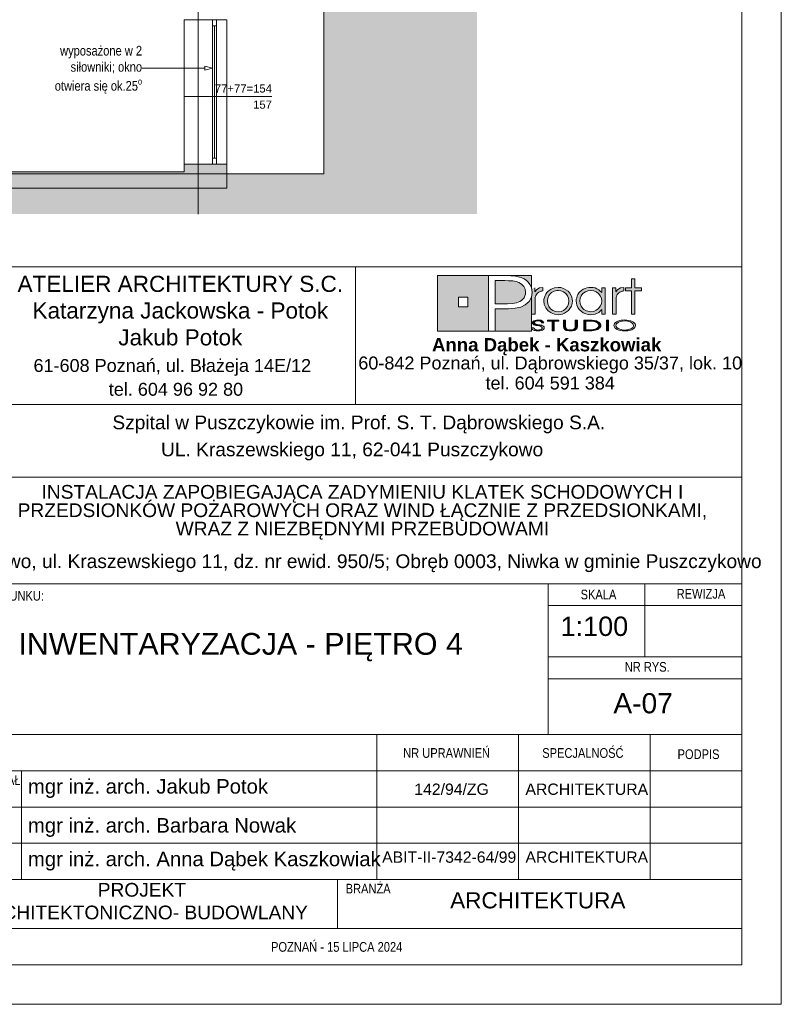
# Paper-space layout 'A-07 INWENTARYZACJA - PIĘTRO 4' of a CAD drawing. Header units: millimetres. Extents: x 0 to 500, y 0 to 350.
# Tile 8 of 13: x 406 to 500, y 0 to 122. Entities that reach past the tile are written whole.
import ezdxf
from ezdxf.xclip import XClip

# ---------------------------------------------------------------- set-up
doc = ezdxf.new("R2010")
doc.units = ezdxf.units.MM
doc.header["$MEASUREMENT"] = 0
doc.header["$XCLIPFRAME"] = 0
doc.linetypes.add('DASHDOTX2', pattern=[1000, 500, -250, 0, -250])
doc.linetypes.add('PRZERYWANA_DU_A', pattern=[550, 350, -200])
for name, color, linetype, lineweight in [('0_Nr_pióra__2', 8, 'Continuous', 13), ('A_stolarka_Nr_pióra__3', 252, 'Continuous', 13), ('A_ściany_Nr_pióra__1', 7, 'Continuous', 20)]:
    doc.layers.add(name, color=color, linetype=linetype, lineweight=lineweight)
for name, color, linetype, lineweight, true_color in [('0_Nr_pióra__249', 7, 'Continuous', 5, 0x191919), ('A_Arkusz_Nr_pióra__19', 7, 'Continuous', 5, 0x191919), ('A_Arkusz_Nr_pióra__255', 7, 'Continuous', 15, 0x242424), ('A_opis_Nr_pióra__255', 7, 'Continuous', 15, 0x242424), ('A_opis_Nr_pióra__8', 7, 'Continuous', 13, 0x4c4c4c), ('A_osie_Nr_pióra__16', 7, 'Continuous', 5, 0x0f0f0f), ('A_ściany_Nr_pióra__19', 7, 'Continuous', 5, 0x191919), ('Okna Archicada_Nr_pióra__19', 7, 'Continuous', 5, 0x191919)]:
    doc.layers.add(name, color=color, linetype=linetype, lineweight=lineweight, true_color=true_color)
doc.layers.add('A_podrys', color=7, linetype='Continuous')
doc.layers.add('A_ściany', color=7, linetype='Continuous')
doc.styles.add('STYL_AUTOMATYCZNY_1', font='arial.ttf')
doc.styles.add('STYL_AUTOMATYCZNY_2', font='ARIALN.TTF')
doc.styles.add('STYL_AUTOMATYCZNY_3', font='arial.ttf')

# ---------------------------------------------------------------- blocks, each defined once
blk = doc.blocks.new('Rysunek_2_2', base_point=(-1677.59, -281.1))
at = {"linetype": 'Continuous', "lineweight": 0, "true_color": 0x484848}
blk.add_hatch(color=251, dxfattribs=at).paths.add_polyline_path([(462.27, 306.78), (347.21, 306.78), (347.21, 261.78), (443.27, 261.78), (443.27, 102.97), (347.21, 102.97), (347.21, 97.97), (462.27, 97.97)])
at = {"layer": 'A_ściany', "linetype": 'Continuous', "lineweight": 0, "true_color": 0x000000}
for points in [[(425.99, 103.22), (431.27, 101.19), (431.27, 104.17), (425.99, 104.17)], [(425.99, 103.22), (347.21, 103.22), (347.21, 101.19), (431.27, 101.19)]]:
    blk.add_hatch(color=18, dxfattribs=at).paths.add_polyline_path(points)
at = {"layer": '0_Nr_pióra__2', "color": 8, "linetype": 'PRZERYWANA_DU_A', "lineweight": 13, "flags": 128}
blk.add_lwpolyline([(347.21, 102.97), (443.27, 102.97), (443.27, 261.78), (347.21, 261.78)], dxfattribs=at)
at = {"layer": 'A_opis_Nr_pióra__255', "color": 250, "linetype": 'Continuous', "lineweight": 15, "true_color": 0x242424}
for p, q in [((422.62, 116.06), (420.75, 116.06)), ((428.53, 116.06), (422.62, 116.06)), ((428.53, 115.81), (428.53, 116.31)), ((429.47, 116.06), (428.53, 116.31)), ((429.47, 116.06), (428.53, 115.81))]:
    blk.add_line(p, q, dxfattribs=at)
at = {"layer": 'A_osie_Nr_pióra__16', "color": 250, "linetype": 'DASHDOTX2', "lineweight": 5, "true_color": 0x0f0f0f}
blk.add_line((427.71, 247.43), (427.71, 97.97), dxfattribs=at)
at = {"layer": 'A_stolarka_Nr_pióra__3', "color": 252, "linetype": 'Continuous', "lineweight": 13}
blk.add_line((436.85, 112.55), (425.97, 112.55), dxfattribs=at)
at = {"layer": 'A_ściany_Nr_pióra__1', "color": 7, "linetype": 'Continuous', "lineweight": 20}
for p, q in [((431.27, 122.07), (425.99, 122.07)), ((431.27, 104.17), (425.99, 104.17))]:
    blk.add_line(p, q, dxfattribs=at)
at = {"layer": 'A_ściany_Nr_pióra__1', "color": 7, "linetype": 'Continuous', "lineweight": 20, "flags": 128}
for points in [[(425.99, 104.17), (425.99, 103.22)], [(431.27, 101.19), (431.27, 104.17)], [(425.99, 103.22), (347.21, 103.22)], [(347.21, 101.19), (431.27, 101.19)]]:
    blk.add_lwpolyline(points, dxfattribs=at)
at = {"layer": 'A_ściany_Nr_pióra__19', "color": 250, "linetype": 'Continuous', "lineweight": 5, "true_color": 0x191919}
for p, q in [((425.99, 122.07), (425.99, 104.17)), ((431.27, 104.17), (431.27, 122.07))]:
    blk.add_line(p, q, dxfattribs=at)
at = {"layer": 'Okna Archicada_Nr_pióra__19', "color": 250, "linetype": 'Continuous', "lineweight": 5, "true_color": 0x191919}
for p, q in [((429.47, 104.17), (429.47, 122.07)), ((429.47, 122.07), (429.97, 122.07)), ((429.47, 121.32), (429.97, 121.32)), ((429.72, 104.92), (429.72, 121.32)), ((429.97, 122.07), (429.97, 104.17)), ((429.47, 104.92), (429.97, 104.92)), ((429.97, 104.17), (429.47, 104.17))]:
    blk.add_line(p, q, dxfattribs=at)
at = {"layer": 'A_opis_Nr_pióra__8', "color": 251, "linetype": 'Continuous', "lineweight": 13, "true_color": 0x4c4c4c, "insert": (420.75, 115.87), "char_height": 1.2, "width": 12.5249, "attachment_point": 6, "line_spacing_factor": 1.000877, "style": 'STYL_AUTOMATYCZNY_2'}
blk.add_mtext('\\A1;{\\pqr;\\fArial Narrow|b0|i0|c238|p0;\\W1.000000;wyposażone w 2 siłowniki; okno otwiera się ok.25\\fArial Narrow|b0|i0|c238|p0;\\W1.000000;\\A1{\\H.66x;\\So^  ;}}', dxfattribs=at)
at = {"layer": 'A_stolarka_Nr_pióra__3', "color": 252, "linetype": 'Continuous', "lineweight": 13, "char_height": 1, "attachment_point": 9, "style": 'STYL_AUTOMATYCZNY_1'}
for s, insert in [('\\A1;{\\pqr;\\fArial|b0|i0|c238|p0;\\W1.000000;77+77=154}', (436.85, 113.03)), ('\\A1;{\\pqr;\\fArial|b0|i0|c238|p0;\\W1.000000;157}', (436.85, 111.03))]:
    blk.add_mtext(s, dxfattribs=dict(at, insert=insert))

psp = doc.layouts.new('A-07 INWENTARYZACJA - PIĘTRO 4')

# ---------------------------------------------------------------- hatches: boundary and pattern name
at = {"layer": 'A_Arkusz_Nr_pióra__19', "linetype": 'Continuous', "lineweight": 0, "true_color": 0x131313}
h = psp.add_hatch(color=250, dxfattribs=at)
h.paths.add_polyline_path([(457.36, 90.34), (463.71, 90.34), (463.71, 83.46), (457.36, 83.46)])
h.paths.add_polyline_path([(459.96, 87.69), (461.15, 87.69), (461.15, 86.49), (459.96, 86.49)], flags=0)
for points in [[(469.03, 90.34), (469.02, 88.83), (468.99, 88.95), (468.83, 89.25), (468.63, 89.52), (468.39, 89.75), (468.11, 89.94), (467.83, 90.07), (467.54, 90.17), (467.23, 90.25), (466.87, 90.3), (466.07, 90.33), (466.02, 90.34)], [(466.17, 89.71), (465.71, 89.72), (464.53, 89.72), (464.53, 86.86), (466.06, 86.86), (466.69, 86.89), (467.19, 86.98), (467.59, 87.13), (467.79, 87.26), (467.96, 87.42), (468.11, 87.61), (468.21, 87.83), (468.28, 88.05), (468.3, 88.28), (468.24, 88.67), (468.07, 89), (467.78, 89.3), (467.48, 89.48), (467.12, 89.62), (466.71, 89.69), (466.5, 89.71)], [(464.53, 83.46), (469.03, 83.46), (469.03, 87.7), (468.73, 87.14), (468.24, 86.71), (467.69, 86.45), (467.02, 86.29), (466.24, 86.24), (464.53, 86.24)]]:
    psp.add_hatch(color=250, dxfattribs=at).paths.add_polyline_path(points)
at = {"layer": 'A_Arkusz_Nr_pióra__19', "linetype": 'Continuous', "lineweight": 5, "true_color": 0x191919}
for points in [[(481.85, 85.58), (481.41, 85.58), (481.41, 88.44), (480.7, 88.44), (480.7, 88.81), (481.41, 88.81), (481.41, 89.94), (481.85, 89.94), (481.85, 88.81), (482.66, 88.81), (482.66, 88.44), (481.85, 88.44)], [(469.46, 88.83), (469.02, 88.83), (469.02, 85.58), (469.48, 85.58), (469.49, 87.54, -0.145311), (469.61, 87.99, -0.140329), (470.1, 88.38), (470.45, 88.45), (470.45, 88.88), (470.01, 88.81), (469.68, 88.63), (469.46, 88.34)], [(470.56, 87.22), (470.58, 87.43), (470.63, 87.65), (470.71, 87.86), (470.82, 88.06), (470.95, 88.25), (471.11, 88.41), (471.48, 88.67), (471.88, 88.83), (472.33, 88.89), (472.35, 88.89), (472.33, 88.52), (472.17, 88.5), (472, 88.47), (471.83, 88.41), (471.67, 88.34), (471.53, 88.24), (471.39, 88.13), (471.17, 87.86), (471.04, 87.55), (471, 87.2), (471.04, 86.84), (471.18, 86.52), (471.4, 86.24), (471.68, 86.04), (471.99, 85.91), (472.17, 85.89), (472.15, 85.52), (471.88, 85.55), (471.47, 85.71), (471.11, 85.97), (470.8, 86.33), (470.62, 86.75)], [(472.33, 88.52), (472.68, 88.47), (473, 88.33), (473.29, 88.11), (473.5, 87.85), (473.62, 87.55), (473.67, 87.21), (473.64, 86.96), (474.05, 86.8), (474.07, 86.87), (474.1, 87.2), (474.08, 87.43), (474.03, 87.67), (473.93, 87.91), (473.77, 88.17), (473.56, 88.4), (473.3, 88.6), (473, 88.76), (472.68, 88.85), (472.35, 88.89)], [(480.14, 88.38), (480.05, 88.34), (479.97, 88.29), (479.87, 88.23), (479.76, 88.12), (479.67, 88.01), (479.6, 87.9), (479.56, 87.78), (479.53, 87.63), (479.52, 87.46), (479.52, 85.58), (479.07, 85.58), (479.07, 88.81), (479.5, 88.81), (479.5, 88.34), (479.72, 88.63), (480.05, 88.81), (480.49, 88.88), (480.49, 88.45), (480.36, 88.43), (480.24, 88.41)], [(472.86, 85.58), (472.6, 85.52), (472.33, 85.5), (472.15, 85.52), (472.17, 85.89), (472.34, 85.87), (472.69, 85.91), (473, 86.04), (473.28, 86.26), (473.5, 86.53), (473.62, 86.85), (473.64, 86.96), (474.05, 86.8), (473.97, 86.56), (473.8, 86.26), (473.61, 86.03), (473.38, 85.84), (473.12, 85.68)], [(470.29, 84.49), (470.55, 84.49), (470.53, 84.59), (470.47, 84.67), (470.35, 84.75), (470.21, 84.81), (470.04, 84.84), (469.85, 84.85), (469.66, 84.84), (469.49, 84.8), (469.34, 84.74), (469.23, 84.67), (469.16, 84.59), (469.14, 84.5), (469.16, 84.4), (469.22, 84.33), (469.32, 84.26), (469.4, 84.22), (469.47, 84.2), (469.53, 84.19), (469.65, 84.16), (469.76, 84.15), (469.88, 84.13), (469.99, 84.11), (470.07, 84.09), (470.15, 84.07), (470.16, 84.22), (470.04, 84.24), (469.88, 84.26), (469.69, 84.3), (469.6, 84.32), (469.52, 84.35), (469.45, 84.39), (469.41, 84.44), (469.4, 84.5), (469.42, 84.57), (469.46, 84.62), (469.54, 84.67), (469.62, 84.7), (469.72, 84.73), (469.81, 84.73), (469.9, 84.73), (469.99, 84.72), (470.07, 84.7), (470.15, 84.67), (470.22, 84.62), (470.27, 84.56)], [(471.85, 83.5), (471.6, 83.5), (471.6, 84.71), (471.02, 84.71), (471.02, 84.83), (472.43, 84.83), (472.43, 84.71), (471.85, 84.71)], [(474.45, 83.6), (474.36, 83.56), (474.25, 83.52), (474.12, 83.5), (473.99, 83.48), (473.86, 83.48), (473.67, 83.49), (473.5, 83.52), (473.34, 83.56), (473.15, 83.67), (473.03, 83.82), (473, 84), (473, 84.83), (473.25, 84.83), (473.25, 84), (473.26, 83.9), (473.31, 83.81), (473.37, 83.74, 0.154269), (473.86, 83.61, 0.149724), (474.34, 83.73), (474.41, 83.81)], [(474.41, 83.81), (474.45, 83.9), (474.46, 84), (474.46, 84.83), (474.72, 84.83), (474.72, 84), (474.7, 83.86), (474.63, 83.74), (474.53, 83.65), (474.45, 83.6)], [(475.76, 83.62), (476.04, 83.62), (476.04, 83.5), (475.51, 83.5), (475.51, 84.83), (476.04, 84.83), (476.04, 84.71), (475.76, 84.71)], [(476.23, 84.83), (476.55, 84.82), (476.75, 84.79), (476.75, 84.66), (476.59, 84.68), (476.38, 84.7), (476.13, 84.71), (476.04, 84.71), (476.04, 84.83)], [(477.07, 84.72), (477.23, 84.65), (477.36, 84.58), (477.48, 84.49), (477.57, 84.38), (477.62, 84.27), (477.64, 84.16), (477.61, 84.02), (477.53, 83.89), (477.39, 83.77), (477.25, 83.68), (477.09, 83.62), (476.92, 83.57), (476.74, 83.53), (476.74, 83.67), (476.88, 83.7), (477.07, 83.77), (477.22, 83.87), (477.31, 83.96), (477.37, 84.06), (477.39, 84.17), (477.37, 84.28), (477.3, 84.38), (477.21, 84.47), (477.08, 84.55), (476.93, 84.61), (476.75, 84.66), (476.75, 84.79), (476.83, 84.78)], [(478.57, 83.5), (478.32, 83.5), (478.32, 84.83), (478.57, 84.83)], [(469.33, 83.87), (469.06, 83.87), (469.08, 83.79), (469.13, 83.71), (469.2, 83.64), (469.28, 83.59), (469.36, 83.56), (469.43, 83.54), (469.48, 83.52), (469.61, 83.49), (469.74, 83.48), (469.82, 83.49), (469.9, 83.48), (470.05, 83.49), (470.24, 83.53), (470.41, 83.6), (470.52, 83.68), (470.59, 83.77), (470.62, 83.87), (470.61, 83.92), (470.58, 83.98), (470.55, 84.03), (470.49, 84.08), (470.44, 84.12), (470.35, 84.16), (470.3, 84.18), (470.2, 84.21), (470.16, 84.22), (470.15, 84.07), (470.19, 84.05), (470.29, 84), (470.34, 83.93), (470.36, 83.86), (470.35, 83.8), (470.31, 83.74), (470.23, 83.68), (470.17, 83.65), (470.11, 83.64), (470.02, 83.61), (469.94, 83.6), (469.87, 83.6), (469.8, 83.6), (469.71, 83.61), (469.63, 83.62), (469.56, 83.64), (469.49, 83.67), (469.45, 83.7), (469.39, 83.74), (469.35, 83.8)], [(476.74, 83.53), (476.72, 83.53), (476.5, 83.51), (476.25, 83.5), (476.04, 83.5), (476.04, 83.62), (476.13, 83.62), (476.28, 83.62), (476.45, 83.63), (476.53, 83.63), (476.66, 83.65), (476.74, 83.67)]]:
    psp.add_hatch(color=250, dxfattribs=at).paths.add_polyline_path(points)
h = psp.add_hatch(color=250, dxfattribs=at)
h.paths.add_polyline_path([(477.73, 86.15), (477.36, 85.79), (476.91, 85.57), (476.39, 85.5), (476.06, 85.53), (475.75, 85.61), (475.44, 85.75), (475.18, 85.92), (474.96, 86.14), (474.78, 86.41), (474.66, 86.67), (474.59, 86.93), (474.57, 87.2), (474.58, 87.41), (474.63, 87.61), (474.7, 87.82), (474.79, 88.02), (474.91, 88.19), (475.05, 88.36), (475.24, 88.52), (475.44, 88.65), (475.67, 88.76), (475.91, 88.83), (476.15, 88.87), (476.4, 88.89), (476.67, 88.87), (476.92, 88.81), (477.15, 88.72), (477.37, 88.59), (477.56, 88.43), (477.73, 88.24), (477.73, 88.51), (477.73, 88.81), (478.17, 88.81), (478.17, 87.53), (478.17, 85.58), (477.73, 85.58), (477.73, 85.83)])
h.paths.add_polyline_path([(475.81, 88.38, 0.471077), (475.22, 86.5, 0.494724), (477.4, 86.34, 0.387258), (477.36, 88.1, 0.314042)], flags=0)
h = psp.add_hatch(color=250, dxfattribs=at)
h.paths.add_polyline_path([(480.59, 84.85, 0.130991), (479.56, 84.6, 0.250658), (479.25, 84.17, 0.250617), (479.5, 83.77, 0.141351), (480.59, 83.48, 0.117723), (481.58, 83.7, 0.245905), (481.93, 84.16, 0.237366), (481.68, 84.56, 0.143887)])
h.paths.add_polyline_path([(480.59, 84.73, 0.128597), (479.81, 84.56), (479.72, 84.5), (479.65, 84.45), (479.58, 84.37), (479.54, 84.31), (479.51, 84.24), (479.5, 84.17), (479.53, 84.03), (479.62, 83.91), (479.78, 83.79, 0.126974), (480.59, 83.6, 0.113214), (481.35, 83.76), (481.49, 83.86), (481.58, 83.93), (481.63, 84.01), (481.66, 84.08), (481.67, 84.16), (481.65, 84.26), (481.6, 84.36), (481.52, 84.45), (481.39, 84.55, 0.11716)], flags=0)

# ---------------------------------------------------------------- linework, layer by layer
at = {"layer": '0_Nr_pióra__249', "color": 250, "linetype": 'Continuous', "lineweight": 5, "true_color": 0x191919}
for p, q in [((457.36, 90.34), (469.03, 90.34)), ((457.36, 83.46), (457.36, 90.34)), ((463.71, 83.46), (463.71, 90.34)), ((463.71, 90.34), (465.99, 90.34)), ((465.99, 90.34), (466.46, 90.33)), ((469.03, 90.34), (469.02, 88.81)), ((464.53, 89.72), (464.53, 86.86)), ((465.71, 89.72), (464.53, 89.72)), ((466.17, 89.71), (465.71, 89.72)), ((466.5, 89.71), (466.17, 89.71)), ((466.46, 90.33), (466.87, 90.3)), ((466.71, 89.69), (466.5, 89.71)), ((467.12, 89.62), (466.71, 89.69)), ((466.87, 90.3), (467.23, 90.25)), ((467.48, 89.48), (467.12, 89.62)), ((467.23, 90.25), (467.54, 90.17)), ((467.79, 89.29), (467.48, 89.48)), ((467.54, 90.17), (467.83, 90.07)), ((468.07, 89), (467.79, 89.29)), ((467.83, 90.07), (468.11, 89.94)), ((468.11, 89.94), (468.39, 89.75)), ((468.39, 89.75), (468.63, 89.52)), ((468.63, 89.52), (468.83, 89.25)), ((468.83, 89.25), (468.99, 88.95)), ((481.41, 88.81), (481.41, 89.94)), ((481.41, 89.94), (481.85, 89.94)), ((481.85, 89.94), (481.85, 88.81)), ((468.24, 88.67), (468.07, 89)), ((468.21, 87.83), (468.28, 88.05)), ((468.3, 88.28), (468.24, 88.67)), ((468.28, 88.05), (468.3, 88.28)), ((468.99, 88.95), (469.08, 88.62)), ((469.12, 88.27), (469.02, 87.66)), ((469.08, 88.62), (469.12, 88.27)), ((469.46, 88.81), (469.46, 88.34)), ((469.46, 88.34), (469.68, 88.63)), ((469.56, 87.9), (469.52, 87.78)), ((469.63, 88.01), (469.56, 87.9)), ((469.72, 88.12), (469.63, 88.01)), ((469.68, 88.63), (470.01, 88.81)), ((469.83, 88.23), (469.72, 88.12)), ((469.92, 88.29), (469.83, 88.23)), ((470.01, 88.34), (469.92, 88.29)), ((470.01, 88.81), (470.45, 88.88)), ((470.1, 88.38), (470.01, 88.34)), ((470.2, 88.41), (470.1, 88.38)), ((470.32, 88.43), (470.2, 88.41)), ((470.45, 88.45), (470.32, 88.43)), ((470.45, 88.88), (470.45, 88.45)), ((470.71, 87.86), (470.82, 88.06)), ((470.82, 88.06), (470.95, 88.25)), ((470.95, 88.25), (471.11, 88.41)), ((471.11, 88.41), (471.48, 88.67)), ((471.39, 88.13), (471.17, 87.86)), ((471.53, 88.24), (471.39, 88.13)), ((471.48, 88.67), (471.88, 88.83)), ((471.67, 88.34), (471.53, 88.24)), ((471.83, 88.41), (471.67, 88.34)), ((472, 88.47), (471.83, 88.41)), ((471.88, 88.83), (472.33, 88.89)), ((472.17, 88.5), (472, 88.47)), ((472.34, 88.52), (472.17, 88.5)), ((472.33, 88.89), (472.67, 88.86)), ((472.68, 88.47), (472.34, 88.52)), ((472.67, 88.86), (473, 88.76)), ((473, 88.33), (472.68, 88.47)), ((473, 88.76), (473.3, 88.6)), ((473.29, 88.11), (473, 88.33)), ((473.5, 87.85), (473.29, 88.11)), ((473.3, 88.6), (473.56, 88.4)), ((473.56, 88.4), (473.77, 88.17)), ((473.77, 88.17), (473.94, 87.9)), ((473.94, 87.9), (474.03, 87.67)), ((474.7, 87.82), (474.79, 88.02)), ((474.79, 88.02), (474.91, 88.19)), ((474.91, 88.19), (475.05, 88.36)), ((475.05, 88.36), (475.24, 88.52)), ((475.41, 88.12), (475.19, 87.85)), ((475.24, 88.52), (475.44, 88.65)), ((475.71, 88.34), (475.41, 88.12)), ((475.44, 88.65), (475.67, 88.76)), ((475.67, 88.76), (475.91, 88.83)), ((476.03, 88.47), (475.71, 88.34)), ((475.91, 88.83), (476.15, 88.87)), ((476.39, 88.52), (476.03, 88.47)), ((476.15, 88.87), (476.4, 88.89)), ((476.75, 88.47), (476.39, 88.52)), ((476.4, 88.89), (476.67, 88.87)), ((476.67, 88.87), (476.92, 88.81)), ((477.06, 88.34), (476.75, 88.47)), ((476.92, 88.81), (477.15, 88.72)), ((477.34, 88.12), (477.06, 88.34)), ((477.15, 88.72), (477.37, 88.59)), ((477.56, 87.85), (477.34, 88.12)), ((477.37, 88.59), (477.56, 88.43)), ((477.56, 88.43), (477.73, 88.24)), ((477.73, 88.24), (477.73, 88.81)), ((477.73, 88.81), (478.17, 88.81)), ((478.17, 88.81), (478.17, 85.58)), ((479.07, 85.58), (479.07, 88.81)), ((479.07, 88.81), (479.5, 88.81)), ((479.5, 88.81), (479.5, 88.34)), ((479.5, 88.34), (479.72, 88.63)), ((479.6, 87.9), (479.56, 87.78)), ((479.67, 88.01), (479.6, 87.9)), ((479.76, 88.12), (479.67, 88.01)), ((479.72, 88.63), (480.05, 88.81)), ((479.87, 88.23), (479.76, 88.12)), ((479.97, 88.29), (479.87, 88.23)), ((480.05, 88.34), (479.97, 88.29)), ((480.05, 88.81), (480.49, 88.88)), ((480.14, 88.38), (480.05, 88.34)), ((480.24, 88.41), (480.14, 88.38)), ((480.36, 88.43), (480.24, 88.41)), ((480.49, 88.45), (480.36, 88.43)), ((480.49, 88.88), (480.49, 88.45)), ((480.7, 88.44), (480.7, 88.81)), ((480.7, 88.81), (481.41, 88.81)), ((481.41, 88.44), (480.7, 88.44)), ((481.41, 85.58), (481.41, 88.44)), ((481.85, 88.81), (482.66, 88.81)), ((482.66, 88.44), (481.85, 88.44)), ((481.85, 88.44), (481.85, 85.58)), ((482.66, 88.81), (482.66, 88.44)), ((459.96, 87.69), (461.15, 87.69)), ((459.96, 87.69), (461.15, 87.69)), ((459.96, 86.49), (459.96, 87.69)), ((461.15, 87.69), (461.15, 86.49)), ((461.15, 87.69), (461.15, 86.49)), ((464.53, 86.86), (466.06, 86.86)), ((466.06, 86.86), (466.69, 86.89)), ((466.69, 86.89), (467.19, 86.98)), ((467.19, 86.98), (467.59, 87.13)), ((467.59, 87.13), (467.79, 87.26)), ((468.24, 86.71), (467.69, 86.45)), ((467.79, 87.26), (467.96, 87.42)), ((467.96, 87.42), (468.11, 87.61)), ((468.11, 87.61), (468.21, 87.83)), ((468.73, 87.14), (468.24, 86.71)), ((469.02, 87.66), (468.73, 87.14)), ((469.03, 87.67), (469.03, 83.46)), ((469.49, 87.63), (469.48, 87.46)), ((469.48, 87.46), (469.48, 85.58)), ((469.52, 87.78), (469.49, 87.63)), ((470.56, 87.22), (470.58, 87.43)), ((470.62, 86.75), (470.56, 87.22)), ((470.58, 87.43), (470.63, 87.65)), ((470.8, 86.33), (470.62, 86.75)), ((470.63, 87.65), (470.71, 87.86)), ((471.04, 87.55), (471, 87.2)), ((471, 87.2), (471.04, 86.84)), ((471.17, 87.86), (471.04, 87.55)), ((471.04, 86.84), (471.18, 86.52)), ((473.62, 87.55), (473.5, 87.85)), ((473.5, 86.53), (473.62, 86.85)), ((473.67, 87.21), (473.62, 87.55)), ((473.62, 86.85), (473.67, 87.21)), ((474.07, 86.87), (473.97, 86.56)), ((474.03, 87.67), (474.08, 87.43)), ((474.1, 87.2), (474.07, 86.87)), ((474.08, 87.43), (474.1, 87.2)), ((474.57, 87.2), (474.58, 87.41)), ((474.59, 86.93), (474.57, 87.2)), ((474.58, 87.41), (474.63, 87.61)), ((474.66, 86.67), (474.59, 86.93)), ((474.63, 87.61), (474.7, 87.82)), ((475.05, 87.55), (475.01, 87.22)), ((475.01, 87.22), (475.05, 86.87)), ((475.19, 87.85), (475.05, 87.55)), ((475.05, 86.87), (475.18, 86.55)), ((477.69, 87.54), (477.56, 87.85)), ((477.56, 86.54), (477.69, 86.85)), ((477.73, 87.19), (477.69, 87.54)), ((477.69, 86.85), (477.73, 87.19)), ((479.53, 87.63), (479.52, 87.46)), ((479.52, 87.46), (479.52, 85.58)), ((479.56, 87.78), (479.53, 87.63)), ((461.15, 86.49), (459.96, 86.49)), ((464.53, 86.24), (464.53, 83.46)), ((466.19, 86.24), (464.53, 86.24)), ((467, 86.29), (466.19, 86.24)), ((467.69, 86.45), (467, 86.29)), ((469.48, 85.58), (469.02, 85.58)), ((471.11, 85.97), (470.8, 86.33)), ((471.47, 85.71), (471.11, 85.97)), ((471.18, 86.52), (471.4, 86.24)), ((471.4, 86.24), (471.68, 86.04)), ((471.88, 85.55), (471.47, 85.71)), ((471.68, 86.04), (471.99, 85.91)), ((472.33, 85.5), (471.88, 85.55)), ((471.99, 85.91), (472.34, 85.87)), ((472.6, 85.52), (472.33, 85.5)), ((472.34, 85.87), (472.69, 85.91)), ((472.86, 85.58), (472.6, 85.52)), ((472.69, 85.91), (473, 86.04)), ((473.12, 85.68), (472.86, 85.58)), ((473, 86.04), (473.28, 86.26)), ((473.38, 85.84), (473.12, 85.68)), ((473.28, 86.26), (473.5, 86.53)), ((473.61, 86.03), (473.38, 85.84)), ((473.8, 86.26), (473.61, 86.03)), ((473.97, 86.56), (473.8, 86.26)), ((474.78, 86.41), (474.66, 86.67)), ((474.96, 86.14), (474.78, 86.41)), ((475.18, 85.92), (474.96, 86.14)), ((475.18, 86.55), (475.4, 86.28)), ((475.44, 85.75), (475.18, 85.92)), ((475.4, 86.28), (475.53, 86.16)), ((475.75, 85.61), (475.44, 85.75)), ((475.53, 86.16), (475.68, 86.06)), ((475.68, 86.06), (475.85, 85.98)), ((476.06, 85.53), (475.75, 85.61)), ((475.85, 85.98), (476.03, 85.92)), ((476.03, 85.92), (476.21, 85.88)), ((476.39, 85.5), (476.06, 85.53)), ((476.21, 85.88), (476.39, 85.87)), ((476.39, 85.87), (476.74, 85.91)), ((476.91, 85.57), (476.39, 85.5)), ((476.74, 85.91), (477.06, 86.05)), ((477.36, 85.79), (476.91, 85.57)), ((477.06, 86.05), (477.34, 86.26)), ((477.34, 86.26), (477.56, 86.54)), ((477.73, 86.15), (477.36, 85.79)), ((477.73, 85.58), (477.73, 86.15)), ((478.17, 85.58), (477.73, 85.58)), ((479.52, 85.58), (479.07, 85.58)), ((481.85, 85.58), (481.41, 85.58)), ((469.14, 84.5), (469.16, 84.59)), ((469.16, 84.4), (469.14, 84.5)), ((469.16, 84.59), (469.23, 84.67)), ((469.22, 84.33), (469.16, 84.4)), ((469.32, 84.26), (469.22, 84.33)), ((469.23, 84.67), (469.34, 84.74)), ((469.37, 84.23), (469.32, 84.26)), ((469.34, 84.74), (469.49, 84.8)), ((469.43, 84.21), (469.37, 84.23)), ((469.41, 84.56), (469.4, 84.5)), ((469.4, 84.5), (469.41, 84.44)), ((469.46, 84.62), (469.41, 84.56)), ((469.41, 84.44), (469.45, 84.39)), ((469.45, 84.39), (469.52, 84.35)), ((469.54, 84.67), (469.46, 84.62)), ((469.49, 84.8), (469.66, 84.84)), ((469.52, 84.35), (469.6, 84.32)), ((469.62, 84.7), (469.54, 84.67)), ((469.6, 84.32), (469.73, 84.29)), ((469.72, 84.73), (469.62, 84.7)), ((469.66, 84.84), (469.85, 84.85)), ((469.83, 84.73), (469.72, 84.73)), ((469.73, 84.29), (469.89, 84.26)), ((469.95, 84.72), (469.83, 84.73)), ((469.85, 84.85), (470.04, 84.84)), ((469.89, 84.26), (470.03, 84.24)), ((470.06, 84.7), (469.95, 84.72)), ((470.03, 84.24), (470.13, 84.22)), ((470.04, 84.84), (470.21, 84.81)), ((470.15, 84.67), (470.06, 84.7)), ((470.22, 84.62), (470.15, 84.67)), ((470.21, 84.81), (470.35, 84.75)), ((470.27, 84.56), (470.22, 84.62)), ((470.29, 84.49), (470.27, 84.56)), ((470.55, 84.49), (470.29, 84.49)), ((470.35, 84.75), (470.47, 84.67)), ((470.47, 84.67), (470.53, 84.59)), ((470.53, 84.59), (470.55, 84.49)), ((471.02, 84.71), (471.02, 84.83)), ((471.02, 84.83), (472.43, 84.83)), ((471.6, 84.71), (471.02, 84.71)), ((471.6, 83.5), (471.6, 84.71)), ((472.43, 84.71), (471.85, 84.71)), ((471.85, 84.71), (471.85, 83.5)), ((472.43, 84.83), (472.43, 84.71)), ((473, 84.83), (473.25, 84.83)), ((473, 84), (473, 84.83)), ((473.25, 84.83), (473.25, 84)), ((474.46, 84), (474.46, 84.83)), ((474.46, 84.83), (474.72, 84.83)), ((474.72, 84.83), (474.72, 84)), ((475.51, 83.5), (475.51, 84.83)), ((475.51, 84.83), (476.04, 84.83)), ((475.51, 83.5), (475.51, 84.83)), ((475.51, 84.83), (476.23, 84.83)), ((476.04, 84.71), (475.76, 84.71)), ((475.76, 84.71), (475.76, 83.62)), ((476.13, 84.71), (475.76, 84.71)), ((475.76, 84.71), (475.76, 83.62)), ((476.04, 84.83), (476.04, 84.71)), ((476.38, 84.7), (476.13, 84.71)), ((476.23, 84.83), (476.55, 84.82)), ((476.59, 84.68), (476.38, 84.7)), ((476.55, 84.82), (476.83, 84.78)), ((476.77, 84.65), (476.59, 84.68)), ((476.93, 84.61), (476.77, 84.65)), ((476.83, 84.78), (477.07, 84.72)), ((477.07, 84.55), (476.93, 84.61)), ((477.07, 84.72), (477.23, 84.65)), ((477.2, 84.48), (477.07, 84.55)), ((477.3, 84.38), (477.2, 84.48)), ((477.23, 84.65), (477.36, 84.58)), ((477.37, 84.28), (477.3, 84.38)), ((477.36, 84.58), (477.48, 84.49)), ((477.39, 84.17), (477.37, 84.28)), ((477.48, 84.49), (477.57, 84.38)), ((477.57, 84.38), (477.62, 84.27)), ((477.62, 84.27), (477.64, 84.16)), ((478.32, 83.5), (478.32, 84.83)), ((478.32, 84.83), (478.57, 84.83)), ((478.32, 83.5), (478.32, 84.83)), ((478.32, 84.83), (478.57, 84.83)), ((478.57, 84.83), (478.57, 83.5)), ((478.57, 84.83), (478.57, 83.5)), ((479.25, 84.17), (479.27, 84.28)), ((479.27, 84.28), (479.33, 84.39)), ((479.33, 84.39), (479.42, 84.5)), ((479.42, 84.5), (479.56, 84.6)), ((479.51, 84.24), (479.5, 84.17)), ((479.54, 84.31), (479.51, 84.24)), ((479.58, 84.37), (479.54, 84.31)), ((479.56, 84.6), (479.73, 84.69)), ((479.64, 84.44), (479.58, 84.37)), ((479.72, 84.5), (479.64, 84.44)), ((479.81, 84.56), (479.72, 84.5)), ((479.73, 84.69), (479.93, 84.76)), ((480.04, 84.66), (479.81, 84.56)), ((479.93, 84.76), (480.14, 84.81)), ((480.3, 84.71), (480.04, 84.66)), ((480.14, 84.81), (480.35, 84.84)), ((480.59, 84.73), (480.3, 84.71)), ((480.35, 84.84), (480.59, 84.85)), ((480.59, 84.85), (480.85, 84.84)), ((480.76, 84.72), (480.59, 84.73)), ((480.93, 84.7), (480.76, 84.72)), ((480.85, 84.84), (481.1, 84.8)), ((481.09, 84.67), (480.93, 84.7)), ((481.26, 84.61), (481.09, 84.67)), ((481.1, 84.8), (481.34, 84.73)), ((481.4, 84.54), (481.26, 84.61)), ((481.34, 84.73), (481.53, 84.65)), ((481.52, 84.45), (481.4, 84.54)), ((481.6, 84.36), (481.52, 84.45)), ((481.53, 84.65), (481.68, 84.56)), ((481.65, 84.26), (481.6, 84.36)), ((481.67, 84.16), (481.65, 84.26)), ((481.68, 84.56), (481.8, 84.45)), ((481.8, 84.45), (481.87, 84.36)), ((481.87, 84.36), (481.91, 84.26)), ((481.91, 84.26), (481.93, 84.16)), ((469.03, 83.46), (457.36, 83.46)), ((464.53, 83.46), (463.71, 83.46)), ((469.08, 83.79), (469.06, 83.87)), ((469.06, 83.87), (469.33, 83.87)), ((469.13, 83.71), (469.08, 83.79)), ((469.2, 83.64), (469.13, 83.71)), ((469.28, 83.59), (469.2, 83.64)), ((469.37, 83.55), (469.28, 83.59)), ((469.33, 83.87), (469.35, 83.8)), ((469.35, 83.8), (469.39, 83.74)), ((469.48, 83.52), (469.37, 83.55)), ((469.39, 83.74), (469.45, 83.7)), ((469.5, 84.19), (469.43, 84.21)), ((469.45, 83.7), (469.5, 83.67)), ((469.59, 83.5), (469.48, 83.52)), ((469.58, 84.18), (469.5, 84.19)), ((469.5, 83.67), (469.56, 83.64)), ((469.56, 83.64), (469.63, 83.62)), ((469.68, 84.16), (469.58, 84.18)), ((469.72, 83.48), (469.59, 83.5)), ((469.63, 83.62), (469.7, 83.61)), ((469.8, 84.14), (469.68, 84.16)), ((469.7, 83.61), (469.77, 83.6)), ((469.84, 83.48), (469.72, 83.48)), ((469.77, 83.6), (469.85, 83.6)), ((469.96, 84.12), (469.8, 84.14)), ((470.05, 83.49), (469.84, 83.48)), ((469.85, 83.6), (469.92, 83.6)), ((469.92, 83.6), (469.98, 83.61)), ((470.09, 84.09), (469.96, 84.12)), ((469.98, 83.61), (470.05, 83.62)), ((470.05, 83.62), (470.12, 83.64)), ((470.24, 83.53), (470.05, 83.49)), ((470.19, 84.05), (470.09, 84.09)), ((470.12, 83.64), (470.18, 83.66)), ((470.13, 84.22), (470.2, 84.21)), ((470.18, 83.66), (470.23, 83.68)), ((470.29, 84), (470.19, 84.05)), ((470.2, 84.21), (470.25, 84.2)), ((470.23, 83.68), (470.3, 83.74)), ((470.41, 83.6), (470.24, 83.53)), ((470.25, 84.2), (470.31, 84.18)), ((470.34, 83.93), (470.29, 84)), ((470.3, 83.74), (470.35, 83.8)), ((470.31, 84.18), (470.36, 84.16)), ((470.36, 83.86), (470.34, 83.93)), ((470.35, 83.8), (470.36, 83.86)), ((470.36, 84.16), (470.44, 84.12)), ((470.52, 83.68), (470.41, 83.6)), ((470.44, 84.12), (470.5, 84.08)), ((470.5, 84.08), (470.55, 84.03)), ((470.59, 83.77), (470.52, 83.68)), ((470.55, 84.03), (470.59, 83.98)), ((470.59, 83.98), (470.61, 83.92)), ((470.62, 83.87), (470.59, 83.77)), ((470.61, 83.92), (470.62, 83.87)), ((471.85, 83.5), (471.6, 83.5)), ((473.03, 83.82), (473, 84)), ((473.15, 83.67), (473.03, 83.82)), ((473.34, 83.56), (473.15, 83.67)), ((473.25, 84), (473.26, 83.9)), ((473.26, 83.9), (473.31, 83.81)), ((473.31, 83.81), (473.38, 83.73)), ((473.5, 83.52), (473.34, 83.56)), ((473.38, 83.73), (473.43, 83.7)), ((473.43, 83.7), (473.5, 83.67)), ((473.5, 83.67), (473.58, 83.64)), ((473.67, 83.49), (473.5, 83.52)), ((473.58, 83.64), (473.67, 83.62)), ((473.67, 83.62), (473.76, 83.61)), ((473.86, 83.48), (473.67, 83.49)), ((473.76, 83.61), (473.86, 83.61)), ((473.86, 83.61), (473.95, 83.61)), ((473.99, 83.48), (473.86, 83.48)), ((473.95, 83.61), (474.04, 83.62)), ((474.12, 83.5), (473.99, 83.48)), ((474.04, 83.62), (474.13, 83.64)), ((474.25, 83.52), (474.12, 83.5)), ((474.13, 83.64), (474.21, 83.67)), ((474.21, 83.67), (474.28, 83.7)), ((474.36, 83.56), (474.25, 83.52)), ((474.28, 83.7), (474.34, 83.73)), ((474.34, 83.73), (474.41, 83.81)), ((474.45, 83.6), (474.36, 83.56)), ((474.41, 83.81), (474.45, 83.9)), ((474.45, 83.9), (474.46, 84)), ((474.53, 83.65), (474.45, 83.6)), ((474.63, 83.74), (474.53, 83.65)), ((474.7, 83.86), (474.63, 83.74)), ((474.72, 84), (474.7, 83.86)), ((476.04, 83.5), (475.51, 83.5)), ((476.25, 83.5), (475.51, 83.5)), ((475.76, 83.62), (476.04, 83.62)), ((475.76, 83.62), (476.13, 83.62)), ((476.04, 83.62), (476.04, 83.5)), ((476.13, 83.62), (476.35, 83.62)), ((476.5, 83.51), (476.25, 83.5)), ((476.35, 83.62), (476.53, 83.63)), ((476.72, 83.53), (476.5, 83.51)), ((476.53, 83.63), (476.68, 83.65)), ((476.68, 83.65), (476.89, 83.7)), ((476.92, 83.57), (476.72, 83.53)), ((476.89, 83.7), (477.07, 83.77)), ((477.09, 83.62), (476.92, 83.57)), ((477.07, 83.77), (477.22, 83.87)), ((477.25, 83.68), (477.09, 83.62)), ((477.22, 83.87), (477.31, 83.96)), ((477.39, 83.77), (477.25, 83.68)), ((477.31, 83.96), (477.37, 84.06)), ((477.37, 84.06), (477.39, 84.17)), ((477.53, 83.89), (477.39, 83.77)), ((477.61, 84.02), (477.53, 83.89)), ((477.64, 84.16), (477.61, 84.02)), ((478.57, 83.5), (478.32, 83.5)), ((478.57, 83.5), (478.32, 83.5)), ((479.26, 84.07), (479.25, 84.17)), ((479.31, 83.97), (479.26, 84.07)), ((479.38, 83.87), (479.31, 83.97)), ((479.5, 83.77), (479.38, 83.87)), ((479.5, 84.17), (479.53, 84.03)), ((479.65, 83.67), (479.5, 83.77)), ((479.53, 84.03), (479.62, 83.91)), ((479.62, 83.91), (479.77, 83.79)), ((479.84, 83.6), (479.65, 83.67)), ((479.77, 83.79), (479.88, 83.74)), ((480.07, 83.53), (479.84, 83.6)), ((479.88, 83.74), (480, 83.69)), ((480, 83.69), (480.13, 83.65)), ((480.33, 83.49), (480.07, 83.53)), ((480.13, 83.65), (480.28, 83.62)), ((480.28, 83.62), (480.43, 83.6)), ((480.59, 83.48), (480.33, 83.49)), ((480.43, 83.6), (480.59, 83.6)), ((480.59, 83.6), (480.81, 83.61)), ((480.78, 83.48), (480.59, 83.48)), ((480.97, 83.51), (480.78, 83.48)), ((480.81, 83.61), (481.01, 83.64)), ((481.15, 83.54), (480.97, 83.51)), ((481.01, 83.64), (481.2, 83.7)), ((481.31, 83.59), (481.15, 83.54)), ((481.2, 83.7), (481.35, 83.76)), ((481.45, 83.64), (481.31, 83.59)), ((481.35, 83.76), (481.48, 83.84)), ((481.58, 83.7), (481.45, 83.64)), ((481.48, 83.84), (481.58, 83.93)), ((481.58, 83.93), (481.63, 84.01)), ((481.77, 83.84), (481.58, 83.7)), ((481.63, 84.01), (481.66, 84.08)), ((481.66, 84.08), (481.67, 84.16)), ((481.89, 84), (481.77, 83.84)), ((481.93, 84.16), (481.89, 84))]:
    psp.add_line(p, q, dxfattribs=at)
at = {"layer": 'A_Arkusz_Nr_pióra__255', "color": 250, "linetype": 'Continuous', "lineweight": 15, "true_color": 0x242424}
for p, q in [((495.1, 345.1), (495.1, 4.9)), ((395.1, 91.43), (495.1, 91.43)), ((447.22, 91.43), (447.22, 74.35)), ((395.1, 74.35), (495.1, 74.35)), ((495.1, 74.35), (395.1, 74.35)), ((395.1, 65.35), (495.1, 65.35)), ((395.1, 52.15), (495.1, 52.15)), ((471.1, 33.46), (471.1, 52.15)), ((483.1, 43.06), (483.1, 52.15)), ((471.1, 49.43), (495.1, 49.43)), ((471.1, 43.06), (495.1, 43.06)), ((471.1, 40.34), (495.1, 40.34)), ((395.1, 33.46), (495.1, 33.46)), ((449.85, 15.46), (449.85, 33.46)), ((467.43, 15.46), (467.43, 33.46)), ((483.75, 15.46), (483.75, 33.46)), ((395.1, 28.96), (495.1, 28.96)), ((405.8, 15.46), (405.8, 28.96)), ((395.1, 24.46), (495.1, 24.46)), ((395.1, 19.96), (495.1, 19.96)), ((405.8, 19.96), (495.1, 19.96)), ((395.1, 15.46), (494.96, 15.46)), ((409.1, 15.46), (495.1, 15.46)), ((444.96, 15.46), (444.96, 9.4)), ((395.1, 9.4), (495.1, 9.4)), ((395.1, 9.4), (495.1, 9.4)), ((495.1, 4.9), (29.9, 4.9))]:
    psp.add_line(p, q, dxfattribs=at)
at = {"layer": 'A_Arkusz_Nr_pióra__255', "color": 250, "linetype": 'Continuous', "lineweight": 15, "true_color": 0x242424, "flags": 128}
psp.add_lwpolyline([(0, 350), (500, 350), (500, 0), (0, 0)], close=True, dxfattribs=at)

# ---------------------------------------------------------------- block references
at = {"layer": 'A_podrys', "color": 37, "linetype": 'Continuous', "lineweight": 5, "true_color": 0x656532}
ref = psp.add_blockref('Rysunek_2_2', (-1677.59, -281.1), dxfattribs=at)
XClip(ref).set_block_clipping_path([(347.2085108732, 97.9747949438), (462.2737210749, 306.7847949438)])

# ---------------------------------------------------------------- texts
at = {"layer": 'A_Arkusz_Nr_pióra__19', "color": 250, "linetype": 'Continuous', "lineweight": 5, "true_color": 0x191919, "attachment_point": 5}
for s, insert, char_height, style in [('\\A1;{\\pqc;\\fArial|b0|i0|c238|p0;\\W1.000000;ATELIER ARCHITEKTURY S.C.}', (425.49, 89.31), 1.9999, 'STYL_AUTOMATYCZNY_1'), ('\\A1;{\\pqc;\\fArial|b0|i0|c238|p0;\\W1.000000;Katarzyna Jackowska - Potok}', (425.49, 85.72), 1.9999, 'STYL_AUTOMATYCZNY_1'), ('\\A1;{\\pqc;\\fArial|b0|i0|c238|p0;\\W1.000000;Jakub Potok}', (425.49, 82.68), 1.9999, 'STYL_AUTOMATYCZNY_1'), ('\\A1;{\\pqc;\\fArial|b1|i0|c238|p0;\\W1.000000;Anna Dąbek - Kaszkowiak}', (470.91, 81.53), 1.6499, 'STYL_AUTOMATYCZNY_3'), ('\\A1;{\\pqc;\\fArial|b0|i0|c238|p0;\\W1.000000;61-608 Poznań, ul. Błażeja 14E/12}', (424.5, 78.96), 1.5999, 'STYL_AUTOMATYCZNY_1'), ('\\A1;{\\pqc;\\fArial|b0|i0|c238|p0;\\W1.000000;tel. 604 96 92 80}', (424.95, 76.24), 1.5999, 'STYL_AUTOMATYCZNY_1')]:
    psp.add_mtext(s, dxfattribs=dict(at, insert=insert, char_height=char_height, style=style))
at = {"layer": 'A_Arkusz_Nr_pióra__19', "color": 250, "linetype": 'Continuous', "lineweight": 5, "true_color": 0x191919, "insert": (471.35, 78.26), "char_height": 1.59993, "attachment_point": 5, "line_spacing_factor": 0.931904, "style": 'STYL_AUTOMATYCZNY_1'}
psp.add_mtext('\\A1;{\\pqc;\\fArial|b0|i0|c238|p0;\\W1.000000;6\\fArial|b0|i0|c238|p0;\\W1.000000;0\\fArial|b0|i0|c238|p0;\\W1.000000;-\\fArial|b0|i0|c238|p0;\\W1.000000;842\\fArial|b0|i0|c238|p0;\\W1.000000; Poznań, ul. Dąbrowskiego \\fArial|b0|i0|c238|p0;\\W1.000000;35/37, lok. 10\\P\\pqc;\\fArial|b0|i0|c238|p0;\\W1.000000;tel. 604 591 384}', dxfattribs=at)
at = {"layer": 'A_Arkusz_Nr_pióra__255', "color": 250, "linetype": 'Continuous', "lineweight": 15, "true_color": 0x242424}
for s, insert, char_height, attachment_point, style in [('\\A1;{\\pql;\\fArial|b0|i0|c238|p0;\\W1.000000;Szpital w Puszczykowie im. Prof. S. T. Dąbrowskiego S.A.}', (417.07, 71.89), 1.7, 4, 'STYL_AUTOMATYCZNY_1'), ('\\A1;{\\pqc;\\fArial|b0|i0|c238|p0;\\W1.000000;UL. Kraszewskiego 11, 62-041 Puszczykowo}', (446.79, 68.54), 1.7, 5, 'STYL_AUTOMATYCZNY_1'), ('\\A1;{\\pql;\\fArial Narrow|b0|i0|c238|p0;\\W1.000000;SKALA}', (475.12, 50.8), 1.2, 4, 'STYL_AUTOMATYCZNY_2'), ('\\A1;{\\pql;\\fArial Narrow|b0|i0|c238|p0;\\W1.000000;REWIZJA}', (487.03, 50.89), 1.2, 4, 'STYL_AUTOMATYCZNY_2'), ('\\A1;{\\pql;\\fArial Narrow|b0|i0|c238|p0;\\W1.000000;NAZWA RYSUNKU:}', (396.14, 50.64), 1.2, 4, 'STYL_AUTOMATYCZNY_2'), ('\\A1;{\\pql;\\fArial|b0|i0|c238|p0;\\W1.000000;1:100}', (472.63, 46.85), 2.3999, 4, 'STYL_AUTOMATYCZNY_1'), ('\\A1;{\\pqc;\\fArial|b0|i0|c238|p0;\\W1.000000;INWENTARYZACJA - PIĘTRO 4}', (432.97, 44.28), 2.7, 5, 'STYL_AUTOMATYCZNY_1'), ('\\A1;{\\pql;\\fArial Narrow|b0|i0|c238|p0;\\W1.000000;NR RYS.}', (480.59, 41.83), 1.2, 4, 'STYL_AUTOMATYCZNY_2'), ('\\A1;{\\pqc;\\fArial|b0|i0|c238|p0;\\W1.000000;A-07}', (482.87, 37.31), 2.5, 5, 'STYL_AUTOMATYCZNY_1'), ('\\A1;{\\pql;\\fArial Narrow|b0|i0|c238|p0;\\W1.000000;NR UPRAWNIEŃ}', (453.12, 31.15), 1.2, 4, 'STYL_AUTOMATYCZNY_2'), ('\\A1;{\\pql;\\fArial Narrow|b0|i0|c238|p0;\\W1.000000;SPECJALNOŚĆ}', (470.36, 31.15), 1.2, 4, 'STYL_AUTOMATYCZNY_2'), ('\\A1;{\\pql;\\fArial Narrow|b0|i0|c238|p0;\\W1.000000;PODPIS}', (487.14, 31), 1.2, 4, 'STYL_AUTOMATYCZNY_2'), ('\\A1;{\\pql;\\fArial Narrow|b0|i0|c238|p0;\\W1.000000;PROJEKTOWAŁ}', (395.29, 27.79), 1.2, 4, 'STYL_AUTOMATYCZNY_2'), ('\\A1;{\\pql;\\fArial|b0|i0|c238|p0;\\W1.000000;mgr inż. arch. Jakub Potok}', (406.6, 26.75), 1.7999, 4, 'STYL_AUTOMATYCZNY_1'), ('\\A1;{\\pql;\\fArial|b0|i0|c238|p0;\\W1.000000;142/94/ZG}', (454.5, 26.66), 1.4, 4, 'STYL_AUTOMATYCZNY_1'), ('\\A1;{\\pql;\\fArial|b0|i0|c238|p0;\\W1.000000;ARCHITEKTURA}', (468.28, 26.66), 1.4, 4, 'STYL_AUTOMATYCZNY_1'), ('\\A1;{\\pql;\\fArial|b0|i0|c238|p0;\\W1.000000;mgr inż. arch. Barbara Nowak}', (406.6, 21.92), 1.7999, 4, 'STYL_AUTOMATYCZNY_1'), ('\\A1;{\\pql;\\fArial|b0|i0|c238|p0;\\W1.000000;mgr inż. arch. Anna Dąbek Kaszkowiak }', (406.6, 17.75), 1.7999, 4, 'STYL_AUTOMATYCZNY_1'), ('\\A1;{\\pql;\\fArial|b0|i0|c238|p0;\\W1.000000;ABIT-II-7342-64/99}', (450.51, 18.24), 1.4, 4, 'STYL_AUTOMATYCZNY_1'), ('\\A1;{\\pql;\\fArial|b0|i0|c238|p0;\\W1.000000;ARCHITEKTURA}', (468.28, 18.24), 1.4, 4, 'STYL_AUTOMATYCZNY_1'), ('\\A1;{\\pql;\\fArial Narrow|b0|i0|c238|p0;\\W1.000000;BRANŻA}', (445.99, 14.34), 1.2, 4, 'STYL_AUTOMATYCZNY_2'), ('\\A1;{\\pqc;\\fArial|b0|i0|c238|p0;\\W1.000000;ARCHITEKTURA}', (469.81, 12.88), 2, 5, 'STYL_AUTOMATYCZNY_1'), ('\\A1;{\\pql;\\fArial Narrow|b0|i0|c238|p0;\\W1.000000;POZNAŃ - 15 LIPCA 202\\fArial Narrow|b0|i0|c238|p0;\\W1.000000;4}', (436.74, 7.11), 1.19995, 4, 'STYL_AUTOMATYCZNY_2')]:
    psp.add_mtext(s, dxfattribs=dict(at, insert=insert, char_height=char_height, attachment_point=attachment_point, style=style))
at = {"layer": 'A_Arkusz_Nr_pióra__255', "color": 250, "linetype": 'Continuous', "lineweight": 15, "true_color": 0x242424, "char_height": 1.7, "attachment_point": 5, "style": 'STYL_AUTOMATYCZNY_1'}
for s, insert, width, line_spacing_factor in [('\\A1;{\\pqc;\\fArial|b0|i0|c238|p0;\\W1.000000;INSTALACJA ZAPOBIEGAJĄCA ZADYMIENIU KLATEK SCHODOWYCH I PRZEDSIONKÓW POŻAROWYCH ORAZ WIND ŁĄCZNIE Z PRZEDSIONKAMI, WRAZ Z NIEZBĘDNYMI PRZEBUDOWAMI}', (448.07, 61), 92.1354, 0.804067), ('\\A1;{\\pqc;\\fArial|b0|i0|c238|p0;\\W1.000000;Puszczykowo, ul. Kraszewskiego 11, dz. nr ewid. 950/5; Obręb 0003, Niwka w gminie Puszczykowo}', (445.1, 54.68), 100.0009, 0.930913)]:
    psp.add_mtext(s, dxfattribs=dict(at, insert=insert, width=width, line_spacing_factor=line_spacing_factor))
at = {"layer": 'A_Arkusz_Nr_pióra__255', "color": 250, "linetype": 'Continuous', "lineweight": 15, "true_color": 0x242424, "insert": (420.73, 12.78), "char_height": 1.7, "attachment_point": 5, "line_spacing_factor": 0.99104, "style": 'STYL_AUTOMATYCZNY_1'}
psp.add_mtext('\\A1;{\\pqc;\\fArial|b0|i0|c238|p0;\\W1.000000;PROJEKT \\P\\pqc;\\fArial|b0|i0|c238|p0;\\W1.000000;ARCHITEKTONICZNO- BUDOWLANY}', dxfattribs=at)

doc.saveas('drawing.dxf')
